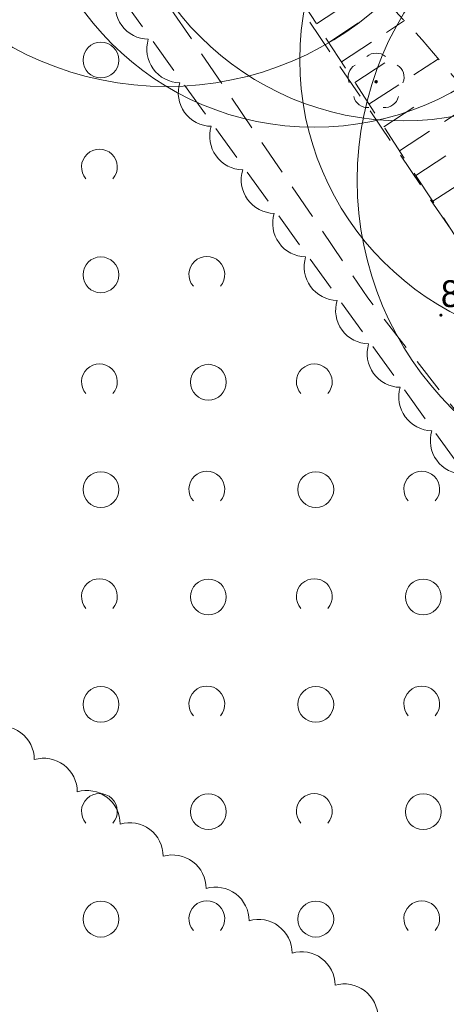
# Model space of a CAD drawing. Header units: metres. Extents: x 6540907 to 6541833, y 5893434 to 5894895.
# Tile 147 of 256: x 6541441 to 6541453, y 5893632 to 5893660. Entities that reach past the tile are written whole.
import ezdxf
from ezdxf.enums import TextEntityAlignment as Align

# ---------------------------------------------------------------- set-up
doc = ezdxf.new("R2010")
doc.units = ezdxf.units.M
doc.header["$MEASUREMENT"] = 0
doc.linetypes.add('1.0_0.5', pattern=[1.5, 1, -0.5])
doc.layers.get('0').update_dxf_attribs({"color": 2, "linetype": 'CONTINUOUS', "lineweight": 5})
for name, color, linetype, lineweight in [('chodnik', 251, 'CONTINUOUS', 9), ('drzewo liściaste', 251, 'CONTINUOUS', 9), ('pikieta sztuczna', 251, 'CONTINUOUS', 9), ('pikieta sztuczna-Atr2', 251, 'CONTINUOUS', 9), ('skarpa nieumocniona', 251, 'CONTINUOUS', 9), ('z_g_TOPOLE_e2', 30, 'CONTINUOUS', 20), ('z_g_TOPOLE_e3', 152, 'CONTINUOUS', 20), ('z_g_TOPOLE_out_E1', 12, 'CONTINUOUS', 20), ('zadrzewienie  zakrzewienie', 252, 'CONTINUOUS', 15)]:
    doc.layers.add(name, color=color, linetype=linetype, lineweight=lineweight)
doc.layers.add('z_i_masywy_grupy', color=7, linetype='CONTINUOUS', lineweight=13, true_color=0x7f926c)
doc.styles.get("Standard").update_dxf_attribs({"font": 'Arial', "width": 0.75})

# ---------------------------------------------------------------- blocks, each defined once
blk = doc.blocks.new('OTZK1')
at = {"color": 0, "linetype": 'Continuous'}
blk.add_circle((0, 0), 0.5, dxfattribs=at)
blk = doc.blocks.new('OTZK2')
at = {"color": 0, "linetype": 'Continuous'}
blk.add_arc((0, 0), 0.5, 318.85, 221.162, dxfattribs=at)
blk = doc.blocks.new('OP021')
at = {"linetype": 'Continuous', "lineweight": 13}
h = blk.add_hatch(color=0, dxfattribs=at)
edge = h.paths.add_edge_path()
edge.add_arc((0, 0), 0.05, 0, 360)
at = {"color": 0, "linetype": 'Continuous', "lineweight": 13}
for centre, start, end in [((0, 0.4), 49.272, 130.728), ((-0.38, 0.124), 121.308, 202.548), ((0.38, 0.124), 337.452, 58.692), ((-0.235, -0.324), 193.221, 274.871), ((0.235, -0.324), 265.129, 346.7789999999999)]:
    blk.add_arc(centre, 0.4, start, end, dxfattribs=at)
blk = doc.blocks.new('PW01')
at = {"linetype": 'Continuous', "lineweight": 13}
h = blk.add_hatch(color=0, dxfattribs=at)
edge = h.paths.add_edge_path()
edge.add_arc((0, 0), 0.045, 0, 360)

msp = doc.modelspace()

# ---------------------------------------------------------------- linework, layer by layer
at = {"layer": 'chodnik', "linetype": '1.0_0.5', "lineweight": 18, "flags": 128}
msp.add_lwpolyline([(6541148.09, 5893710.203154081), (6541121.4, 5893696.703154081), (6541122.75, 5893694.81315408), (6541149.27, 5893707.44315408), (6541185.84, 5893721.06315408), (6541214.53, 5893724.55315408), (6541220.14, 5893724.06315408), (6541232.78, 5893720.54315408), (6541273.74, 5893698.72315408), (6541292.32, 5893691.73315408), (6541299.58, 5893690.08315408), (6541311.46, 5893689.823154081), (6541320.71, 5893691.52315408), (6541358.75, 5893703.01315408), (6541381.84, 5893702.76315408), (6541383.11, 5893702.283154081), (6541394.29, 5893699.46315408), (6541417.15, 5893690.50315408), (6541419.74, 5893688.413154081), (6541430.87, 5893678.663154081), (6541433.75, 5893676.30315408), (6541442.13, 5893664.703154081), (6541450.88, 5893651.85315408), (6541461.26, 5893638.50315408), (6541472.88, 5893627.113154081), (6541484.16, 5893618.953154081), (6541492.85, 5893614.033154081), (6541512, 5893607.15315408), (6541515.21, 5893606.55315408), (6541516.3, 5893609.15315408), (6541512.94, 5893609.993154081), (6541494.11, 5893616.77315408), (6541485.78, 5893621.47315408), (6541474.82, 5893629.413154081), (6541463.5, 5893640.50315408), (6541453.3, 5893653.613154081), (6541444.59, 5893666.42315408), (6541435.95, 5893678.38315408), (6541432.81, 5893680.953154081), (6541421.67, 5893690.71315408), (6541418.67, 5893693.12315408), (6541395.21, 5893702.323154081), (6541384.01, 5893705.14315408), (6541382.4, 5893705.76315408), (6541358.33, 5893706.01315408), (6541320.17, 5893694.50315408), (6541310.58, 5893692.44315408), (6541305.73, 5893692.42315408), (6541301.24, 5893692.62315408), (6541301.24, 5893692.62315408), (6541293.42, 5893694.87315408), (6541277.75, 5893700.703154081), (6541274.98, 5893701.48315408), (6541233.63, 5893723.15315408), (6541220.53, 5893727.12315408), (6541214.73, 5893727.19315408), (6541185.16, 5893724.01315408)], close=True, dxfattribs=at)
at = {"layer": 'skarpa nieumocniona', "linetype": '1.0_0.5', "lineweight": 18, "flags": 128}
msp.add_lwpolyline([(6541517.39, 5893609.43315408), (6541507.44, 5893612.79315408), (6541491.19, 5893621.19315408), (6541469.93, 5893638.493154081), (6541452.4, 5893659.06315408), (6541450.94, 5893660.63315408), (6541445.06, 5893666.23315408), (6541453.3, 5893653.613154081), (6541463.5, 5893640.50315408), (6541485.78, 5893621.47315408), (6541494.11, 5893616.77315408), (6541512.94, 5893609.993154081)], close=True, dxfattribs=at)
for points in [[(6541449.45, 5893659.51315408), (6541451.03, 5893660.54315408)], [(6541449.79, 5893658.993154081), (6541450.62, 5893659.54315408)], [(6541450.14, 5893658.453154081), (6541451.9, 5893659.60315408)], [(6541450.52, 5893657.87315408), (6541451.45, 5893658.48315408)], [(6541450.91, 5893657.26315408), (6541452.85, 5893658.533154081)], [(6541451.76, 5893655.96315408), (6541453.87, 5893657.34315408)], [(6541451.33, 5893656.63315408), (6541452.34, 5893657.29315408)], [(6541452.22, 5893655.27315408), (6541453.31, 5893655.993154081)], [(6541452.69, 5893654.55315408), (6541454.97, 5893656.04315408)]]:
    msp.add_lwpolyline(points, dxfattribs=at)
at = {"layer": 'z_g_TOPOLE_e2', "linetype": 'Continuous'}
for centre, radius in [((6541451.86089545, 5893664.800744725), 8), ((6541459.581661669, 5893655.139973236), 9)]:
    msp.add_circle(centre, radius, dxfattribs=at)
at = {"layer": 'z_g_TOPOLE_e3', "linetype": 'Continuous'}
msp.add_circle((6541449.38089545, 5893664.620744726), 7.999999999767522, dxfattribs=at)
at = {"layer": 'z_g_TOPOLE_out_E1', "linetype": 'Continuous'}
for centre, radius in [((6541445.26089545, 5893666.760744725), 9), ((6541456.979941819, 5893658.509413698), 8)]:
    msp.add_circle(centre, radius, dxfattribs=at)
at = {"layer": 'z_i_masywy_grupy', "linetype": 'Continuous'}
for points in [[(6541453.547614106, 5893646.930571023, -0.4999999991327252), (6541452.665708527, 5893648.143931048, -0.5000000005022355), (6541451.783802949, 5893649.357291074, -0.5000000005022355), (6541450.90189737, 5893650.570651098, -0.5000000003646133), (6541450.021022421, 5893651.784758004, -0.5000000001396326), (6541449.142530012, 5893653.000591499, -0.5000000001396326), (6541448.264037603, 5893654.216424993, -0.5000000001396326), (6541447.385545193, 5893655.432258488, -0.5000000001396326), (6541446.507052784, 5893656.648091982, -0.5000000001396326), (6541445.628560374, 5893657.863925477, -0.5000000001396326), (6541444.750067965, 5893659.079758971, -0.5000000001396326), (6541443.871575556, 5893660.295592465, -0.5000000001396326)], [(6541440.366895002, 5893639.857795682, -0.4999999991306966), (6541441.566394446, 5893638.957128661, -0.4999999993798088), (6541442.765893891, 5893638.056461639, -0.4999999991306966), (6541443.965393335, 5893637.155794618, -0.5), (6541445.164892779, 5893636.255127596, -0.4999999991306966), (6541446.364392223, 5893635.354460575, -0.4999999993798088), (6541447.563891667, 5893634.453793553, -0.4999999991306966), (6541448.763391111, 5893633.553126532, -0.5), (6541449.962890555, 5893632.65245951, -0.4999999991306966), (6541451.162389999, 5893631.751792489, -0.4999999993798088)]]:
    msp.add_lwpolyline(points, format="xyb", dxfattribs=at)
at = {"layer": 'zadrzewienie  zakrzewienie', "linetype": '1.0_0.5', "lineweight": 18, "flags": 128}
msp.add_lwpolyline([(6541318.34, 5893663.73315408), (6541365.21, 5893661.93315408), (6541400.25, 5893649.71315408), (6541416.54, 5893642.43315408), (6541431.06, 5893618.613154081), (6541451.77, 5893599.913154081), (6541474.69, 5893569.413154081), (6541515.21, 5893606.55315408), (6541506.98, 5893607.71315408), (6541490.01, 5893614.65315408), (6541473.59, 5893625.21315408), (6541460.36, 5893637.54315408), (6541433.18, 5893675.25315408), (6541416.44, 5893688.93315408), (6541382.33, 5893701.533154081), (6541358.84, 5893701.62315408), (6541325.63, 5893691.72315408), (6541325.63, 5893691.72315408)], close=True, dxfattribs=at)

# ---------------------------------------------------------------- block references
at = {"layer": 'drzewo liściaste', "linetype": 'Continuous', "lineweight": 18}
msp.add_blockref('OP021', (6541451.11, 5893657.89315408), dxfattribs=at)
msp.add_blockref('OP021', (6541451.11, 5893657.89315408), dxfattribs=at)
msp.add_blockref('OP021', (6541451.11, 5893657.89315408), dxfattribs=at)
at = {"layer": 'pikieta sztuczna', "linetype": 'Continuous', "lineweight": 13}
msp.add_blockref('PW01', (6541452.92, 5893651.37315408), dxfattribs=at)
at = {"layer": 'zadrzewienie  zakrzewienie', "linetype": 'Continuous', "lineweight": 18}
for name, p in [('OTZK1', (6541443.426, 5893658.499154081)), ('OTZK2', (6541443.384, 5893655.510154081)), ('OTZK1', (6541443.426, 5893652.499154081)), ('OTZK2', (6541446.384, 5893652.510154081)), ('OTZK2', (6541443.384, 5893649.510154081)), ('OTZK1', (6541446.426, 5893649.499154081)), ('OTZK2', (6541449.384, 5893649.510154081)), ('OTZK1', (6541443.426, 5893646.499154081)), ('OTZK2', (6541446.384, 5893646.510154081)), ('OTZK1', (6541449.426, 5893646.499154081)), ('OTZK2', (6541452.384, 5893646.510154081)), ('OTZK2', (6541443.384, 5893643.510154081)), ('OTZK1', (6541446.426, 5893643.499154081)), ('OTZK2', (6541449.384, 5893643.510154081)), ('OTZK1', (6541452.426, 5893643.499154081)), ('OTZK1', (6541443.426, 5893640.499154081)), ('OTZK2', (6541446.384, 5893640.510154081)), ('OTZK1', (6541449.426, 5893640.499154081)), ('OTZK2', (6541452.384, 5893640.510154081)), ('OTZK2', (6541443.384, 5893637.510154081)), ('OTZK2', (6541449.384, 5893637.510154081)), ('OTZK1', (6541446.426, 5893637.499154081)), ('OTZK1', (6541452.426, 5893637.499154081)), ('OTZK2', (6541446.384, 5893634.510154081)), ('OTZK2', (6541452.384, 5893634.510154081)), ('OTZK1', (6541443.426, 5893634.499154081)), ('OTZK1', (6541449.426, 5893634.499154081))]:
    msp.add_blockref(name, p, dxfattribs=at)

# ---------------------------------------------------------------- texts
at = {"layer": 'pikieta sztuczna-Atr2', "width": 0.9}
msp.add_text('84.52', height=0.75, dxfattribs=at).set_placement((6541452.92, 5893651.37315408), align=Align.BOTTOM_LEFT)

doc.saveas('drawing.dxf')
